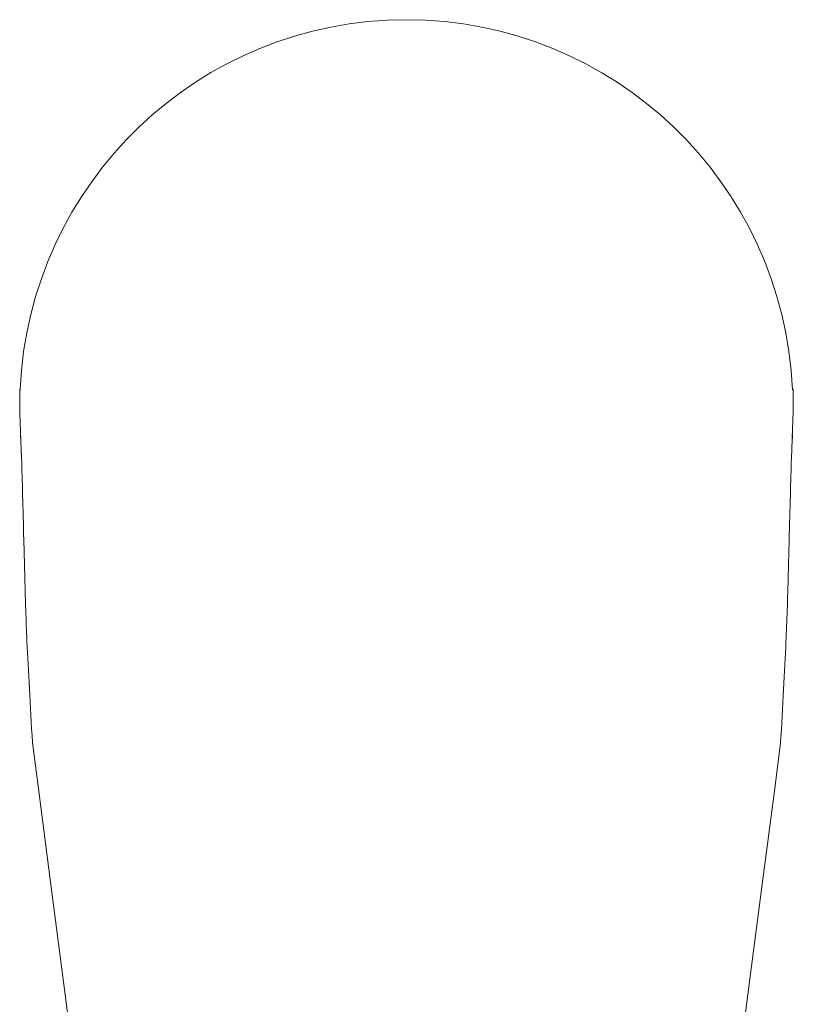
# Model space of a CAD drawing. Header units: millimetres. Extents: x 215.907 to 215.958, y 148.962 to 149.221.
# Tile 4 of 4: x 215.907 to 215.958, y 149.156 to 149.221. Entities that reach past the tile are written whole.
import ezdxf

# ---------------------------------------------------------------- set-up
doc = ezdxf.new("R2010")
doc.units = ezdxf.units.MM
doc.layers.add('SANINDUSA', color=3, linetype='Continuous')

msp = doc.modelspace()

# ---------------------------------------------------------------- linework, layer by layer
at = {"layer": 'SANINDUSA', "linetype": 'Continuous', "lineweight": 15, "flags": 128}
for points in [[(215.907449, 149.196703), (215.907464, 149.19514), (215.907528, 149.193262)], [(215.95835, 149.19349), (215.958408, 149.195226), (215.958419, 149.196703)], [(215.908287, 149.173453), (215.908287, 149.173453), (215.908726, 149.170063), (215.90948, 149.164246), (215.910263, 149.158199), (215.911054, 149.152095), (215.912013, 149.144694), (215.912975, 149.137267), (215.913457, 149.133554), (215.913577, 149.132626)], [(215.952291, 149.132625), (215.952411, 149.133553), (215.952892, 149.137266), (215.953855, 149.144691), (215.954815, 149.152092), (215.955608, 149.15821), (215.956393, 149.164269), (215.957149, 149.170098), (215.957577, 149.173399), (215.957577, 149.173399)]]:
    msp.add_lwpolyline(points, dxfattribs=at)
at = {"layer": 'SANINDUSA', "linetype": 'Continuous', "lineweight": 15}
msp.add_arc((215.932921, 149.195572), 0.025467, 2.47112, 177.51949, dxfattribs=at)
for points, knots in [([(215.90751, 149.193584), (215.90753, 149.193135), (215.907577, 149.192108), (215.907642, 149.189824), (215.907709, 149.187212), (215.907779, 149.184628), (215.907837, 149.18235), (215.907938, 149.17988), (215.908078, 149.176999), (215.908217, 149.174649), (215.908287, 149.173453)], [0, 0, 0, 0, 0.130717, 0.298418, 0.460933, 0.56688, 0.671143, 0.755982, 0.875779, 1, 1, 1, 1]), ([(215.957577, 149.173399), (215.957648, 149.174599), (215.957787, 149.176956), (215.957927, 149.179844), (215.958029, 149.182317), (215.958087, 149.184599), (215.958158, 149.18719), (215.958225, 149.189812), (215.958292, 149.192164), (215.958341, 149.193238), (215.958364, 149.193735)], [0, 0, 0, 0, 0.122599, 0.240825, 0.324158, 0.426978, 0.53147, 0.691756, 0.857163, 1, 1, 1, 1])]:
    msp.add_open_spline(points, degree=3, knots=knots, dxfattribs=at)

doc.saveas('drawing.dxf')
